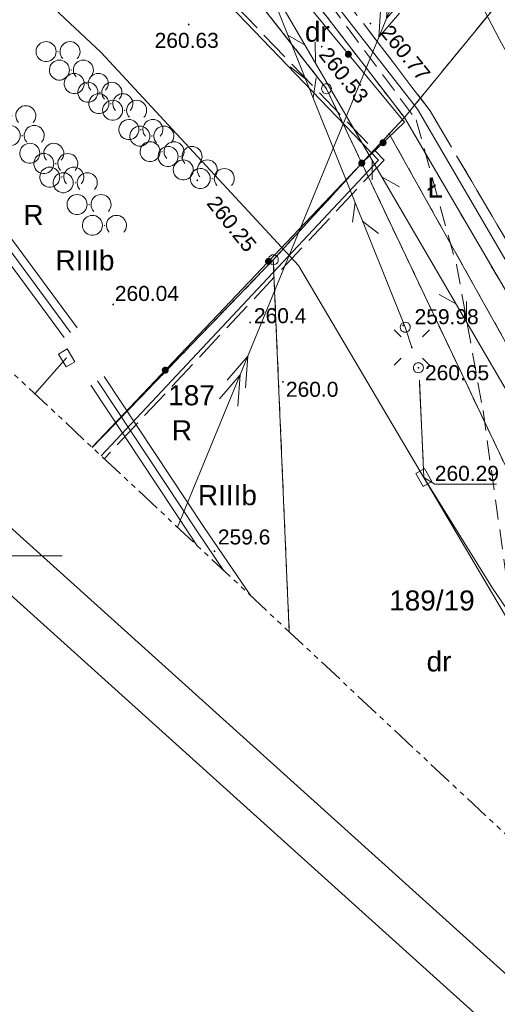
# Model space of a CAD drawing. Header units: metres. Extents: x 7427040 to 7427559, y 5541084 to 5541580.
# Tile 11 of 99: x 7427300 to 7427324, y 5541178 to 5541227. Entities that reach past the tile are written whole.
import ezdxf

# ---------------------------------------------------------------- set-up
doc = ezdxf.new("R2010")
doc.units = ezdxf.units.M
doc.header["$MEASUREMENT"] = 0
for name, pattern in [('( Phantom )', [2.5, 1.25, -0.25, 0.25, -0.25, 0.25, -0.25]), ('PRZER1-1', [1, 0.5, -0.5]), ('PRZER2-1', [1.5, 1, -0.5]), ('PRZER3-1', [2, 1.5, -0.5])]:
    doc.linetypes.add(name, pattern=pattern)
doc.layers.get('0').update_dxf_attribs({"color": 4})
for name, color, linetype, lineweight in [('!_Granica terenu objętego planem', 7, 'Continuous', 0), ('!_Linia rozgraniczająca', 7, 'Continuous', 0), ('GEPPGD', 7, 'Continuous', 13), ('GESDZI', 7, 'Continuous', 13), ('GESDZI_O', 7, 'Continuous', 13), ('GESKKL_O', 82, 'Continuous', 13), ('GESUZY', 96, 'Continuous', 13), ('GESUZY_O', 96, 'Continuous', 13), ('GOSRBG', 7, 'Continuous', 13), ('GSLKOG', 7, 'Continuous', 30), ('GSPWPN', 7, 'Continuous', 13), ('GSPWPN_O', 7, 'Continuous', 13), ('GSPWPS', 7, 'Continuous', 13), ('GSPWPS_O', 7, 'Continuous', 13), ('GSSKOA', 7, 'Continuous', 13), ('GSSKOD', 7, 'Continuous', 13), ('GSSZAD', 7, 'Continuous', 13), ('GULEPR', 1, 'Continuous', 13), ('GULLOB', 7, 'Continuous', 30), ('GULTPR', 30, 'Continuous', 13), ('GULWPR', 5, 'Continuous', 13), ('GUPELA', 7, 'Continuous', 13), ('GUPIKP', 7, 'Continuous', 13), ('GUPPRZ', 7, 'Continuous', 13), ('GUPPRZ_O', 7, 'Continuous', 13), ('Ramka sekcyjna', 224, 'Continuous', 13), ('TABELKA I RAMKA', 4, 'Continuous', 0)]:
    doc.layers.add(name, color=color, linetype=linetype, lineweight=lineweight)
doc.styles.add('Arial', font='arial.ttf')

# ---------------------------------------------------------------- blocks, each defined once
blk = doc.blocks.new('D_GEPPGD1_2')
at = {"lineweight": -2, "extrusion": (0, 0, -1)}
blk.add_hatch(color=0, dxfattribs=at).paths.add_polyline_path([(0, -0.045), (-0.013906, -0.042798), (-0.02645, -0.036406), (-0.036406, -0.02645), (-0.042798, -0.013906), (-0.045, 0), (-0.042798, 0.013906), (-0.036406, 0.02645), (-0.02645, 0.036406), (-0.013906, 0.042798), (0, 0.045), (0.013906, 0.042798), (0.02645, 0.036406), (0.036406, 0.02645), (0.042798, 0.013906), (0.045, 0), (0.042798, -0.013906), (0.036406, -0.02645), (0.02645, -0.036406), (0.013906, -0.042798)])
blk = doc.blocks.new('D_GEPPGD1_1')
at = {"color": 0, "lineweight": -2, "flags": 128}
blk.add_lwpolyline([(0, 0.25), (0.077254, 0.237764), (0.146946, 0.202254), (0.202254, 0.146946), (0.237764, 0.077254), (0.25, 0), (0.237764, -0.077254), (0.202254, -0.146946), (0.146946, -0.202254), (0.077254, -0.237764), (0, -0.25), (-0.077254, -0.237764), (-0.146946, -0.202254), (-0.202254, -0.146946), (-0.237764, -0.077254), (-0.25, 0), (-0.237764, 0.077254), (-0.202254, 0.146946), (-0.146946, 0.202254), (-0.077254, 0.237764), (0, 0.25)], close=True, dxfattribs=at)
blk = doc.blocks.new('D_GUPIKP1_3')
at = {"color": 0, "lineweight": -2, "flags": 128}
blk.add_lwpolyline([(0.375, -0.25), (-0.375, -0.25), (-0.375, 0.25), (0.375, 0.25), (0.375, -0.25)], close=True, dxfattribs=at)
blk = doc.blocks.new('D_GSPWPS1')
at = {"lineweight": -2, "extrusion": (0, 0, -1)}
blk.add_hatch(color=0, dxfattribs=at).paths.add_polyline_path([(0, -0.045), (-0.011647, -0.043467), (-0.0225, -0.038971), (-0.03182, -0.03182), (-0.038971, -0.0225), (-0.043467, -0.011647), (-0.045, 0), (-0.043467, 0.011647), (-0.038971, 0.0225), (-0.03182, 0.03182), (-0.0225, 0.038971), (-0.011647, 0.043467), (0, 0.045), (0.011647, 0.043467), (0.0225, 0.038971), (0.03182, 0.03182), (0.038971, 0.0225), (0.043467, 0.011647), (0.045, 0), (0.043467, -0.011647), (0.038971, -0.0225), (0.03182, -0.03182), (0.0225, -0.038971), (0.011647, -0.043467)])
blk = doc.blocks.new('D_GSPWPN1')
at = {"lineweight": -2, "extrusion": (0, 0, -1)}
blk.add_hatch(color=0, dxfattribs=at).paths.add_polyline_path([(0, -0.045), (-0.011647, -0.043467), (-0.0225, -0.038971), (-0.03182, -0.03182), (-0.038971, -0.0225), (-0.043467, -0.011647), (-0.045, 0), (-0.043467, 0.011647), (-0.038971, 0.0225), (-0.03182, 0.03182), (-0.0225, 0.038971), (-0.011647, 0.043467), (0, 0.045), (0.011647, 0.043467), (0.0225, 0.038971), (0.03182, 0.03182), (0.038971, 0.0225), (0.043467, 0.011647), (0.045, 0), (0.043467, -0.011647), (0.038971, -0.0225), (0.03182, -0.03182), (0.0225, -0.038971), (0.011647, -0.043467)])
blk = doc.blocks.new('D_GUPPRZ1')
at = {"lineweight": -2, "extrusion": (0, 0, -1)}
blk.add_hatch(color=0, dxfattribs=at).paths.add_polyline_path([(0, -0.045), (-0.011647, -0.043467), (-0.0225, -0.038971), (-0.03182, -0.03182), (-0.038971, -0.0225), (-0.043467, -0.011647), (-0.045, 0), (-0.043467, 0.011647), (-0.038971, 0.0225), (-0.03182, 0.03182), (-0.0225, 0.038971), (-0.011647, 0.043467), (0, 0.045), (0.011647, 0.043467), (0.0225, 0.038971), (0.03182, 0.03182), (0.038971, 0.0225), (0.043467, 0.011647), (0.045, 0), (0.043467, -0.011647), (0.038971, -0.0225), (0.03182, -0.03182), (0.0225, -0.038971), (0.011647, -0.043467)])
blk = doc.blocks.new('D_SUTP1')
at = {"color": 0, "lineweight": -2, "flags": 128}
for points in [[(0.9325, 0), (0.0675, 0.5)], [(-0.0675, 0), (-0.9325, -0.5)]]:
    blk.add_lwpolyline(points, dxfattribs=at)
blk = doc.blocks.new('D_KOLO')
at = {"lineweight": -2, "extrusion": (0, 0, -1)}
blk.add_hatch(color=0, dxfattribs=at).paths.add_polyline_path([(0, -0.175), (-0.045293, -0.169037), (-0.0875, -0.151554), (-0.123744, -0.123744), (-0.151554, -0.0875), (-0.169037, -0.045293), (-0.175, 0), (-0.169037, 0.045293), (-0.151554, 0.0875), (-0.123744, 0.123744), (-0.0875, 0.151554), (-0.045293, 0.169037), (0, 0.175), (0.045293, 0.169037), (0.0875, 0.151554), (0.123744, 0.123744), (0.151554, 0.0875), (0.169037, 0.045293), (0.175, 0), (0.169037, -0.045293), (0.151554, -0.0875), (0.123744, -0.123744), (0.0875, -0.151554), (0.045293, -0.169037)])
blk = doc.blocks.new('D_GSLKOG1')
at = {"lineweight": -2, "extrusion": (0, 0, -1)}
blk.add_hatch(color=0, dxfattribs=at).paths.add_polyline_path([(0, -0.175), (-0.045293, -0.169037), (-0.0875, -0.151554), (-0.123744, -0.123744), (-0.151554, -0.0875), (-0.169037, -0.045293), (-0.175, 0), (-0.169037, 0.045293), (-0.151554, 0.0875), (-0.123744, 0.123744), (-0.0875, 0.151554), (-0.045293, 0.169037), (0, 0.175), (0.045293, 0.169037), (0.0875, 0.151554), (0.123744, 0.123744), (0.151554, 0.0875), (0.169037, 0.045293), (0.175, 0), (0.169037, -0.045293), (0.151554, -0.0875), (0.123744, -0.123744), (0.0875, -0.151554), (0.045293, -0.169037)])
blk = doc.blocks.new('D_SUEP2')
at = {"color": 0, "lineweight": -2, "flags": 128}
for points in [[(-1.25, -0.5), (0.25, 0), (-1.25, 0.5)], [(-0.25, -0.5), (1.25, 0), (-0.25, 0.5)]]:
    blk.add_lwpolyline(points, dxfattribs=at)
blk = doc.blocks.new('D_GUPELA2')
at = {"lineweight": -2}
blk.add_hatch(color=0, dxfattribs=at).paths.add_polyline_path([(0.002013, -0.044955), (-0.00982, -0.043916), (-0.020466, -0.040077), (-0.029541, -0.033946), (-0.036867, -0.025804), (-0.04187, -0.01649), (-0.04461, -0.005909), (-0.044532, 0.006476), (-0.041285, 0.017903), (-0.034764, 0.028574), (-0.024479, 0.03776), (-0.013449, 0.042943), (-0.001087, 0.044987), (0.011881, 0.043403), (0.021281, 0.03965), (0.030065, 0.033482), (0.038133, 0.023893), (0.043117, 0.012881), (0.044986, 0.001113), (0.044323, -0.007777), (0.040557, -0.019497), (0.033417, -0.030138), (0.024849, -0.037517), (0.013788, -0.042836)])
at = {"color": 0, "lineweight": -2, "flags": 128}
for points in [[(-0.883883, 0.883883), (-0.53033, 0.53033)], [(0.883883, 0.883883), (0.53033, 0.53033)], [(-0.883883, -0.883883), (-0.53033, -0.53033)], [(0.883883, -0.883883), (0.53033, -0.53033)]]:
    blk.add_lwpolyline(points, dxfattribs=at)
blk = doc.blocks.new('D_GUPELA1')
at = {"color": 0, "lineweight": -2, "flags": 128}
blk.add_lwpolyline([(0, 0.25), (0.064705, 0.241481), (0.125, 0.216506), (0.176777, 0.176777), (0.216506, 0.125), (0.241481, 0.064705), (0.25, 0), (0.241481, -0.064705), (0.216506, -0.125), (0.176777, -0.176777), (0.125, -0.216506), (0.064705, -0.241481), (0, -0.25), (-0.064705, -0.241481), (-0.125, -0.216506), (-0.176777, -0.176777), (-0.216506, -0.125), (-0.241481, -0.064705), (-0.25, 0), (-0.241481, 0.064705), (-0.216506, 0.125), (-0.176777, 0.176777), (-0.125, 0.216506), (-0.064705, 0.241481), (0, 0.25)], close=True, dxfattribs=at)
blk = doc.blocks.new('D_GSSZAD3')
at = {"color": 0, "lineweight": -2, "flags": 128}
blk.add_lwpolyline([(-0.6, 0.5), (-0.513176, 0.492404), (-0.42899, 0.469846), (-0.35, 0.433013), (-0.278606, 0.383022), (-0.216978, 0.321394), (-0.166987, 0.25), (-0.130154, 0.17101), (-0.107596, 0.086824), (-0.1, 0), (-0.107596, -0.086824), (-0.130154, -0.17101), (-0.166987, -0.25), (-0.222125, -0.32743), (-0.290921, -0.393027), (-0.370887, -0.444418), (-0.459134, -0.479746), (-0.552472, -0.497736), (-0.647528, -0.497736), (-0.740866, -0.479746), (-0.829113, -0.444418), (-0.909079, -0.393027), (-0.977875, -0.32743), (-1.033013, -0.25), (-1.0725, -0.163534), (-1.094911, -0.071157), (-1.099434, 0.023791), (-1.085906, 0.117879), (-1.054816, 0.207708), (-1.007288, 0.290028), (-0.94504, 0.361867), (-0.87032, 0.420627), (-0.785831, 0.464184), (-0.694626, 0.490964), (-0.6, 0.5)], close=True, dxfattribs=at)
blk.add_lwpolyline([(0.234697, -0.341399), (0.179845, -0.271053), (0.138367, -0.192079), (0.111581, -0.106992), (0.100342, -0.018499), (0.105007, 0.070582), (0.125427, 0.157417), (0.160952, 0.239242), (0.210451, 0.313452), (0.27235, 0.377684), (0.344678, 0.429896), (0.425132, 0.468424), (0.511152, 0.492043), (0.6, 0.5), (0.688848, 0.492043), (0.774868, 0.468424), (0.855322, 0.429896), (0.92765, 0.377684), (0.989549, 0.313452), (1.039048, 0.239242), (1.074573, 0.157417), (1.094993, 0.070582), (1.099658, -0.018499), (1.088419, -0.106992), (1.061633, -0.192079), (1.020155, -0.271053), (0.965303, -0.341399)], dxfattribs=at)
blk = doc.blocks.new('SIT-G1 BOISKO')
at = {"layer": '!_Granica terenu objętego planem', "color": 16, "linetype": 'PRZER3-1', "lineweight": 13}
blk.add_lwpolyline([(7427223.404, 5541280.844), (7427237.172, 5541294.666), (7427273.595, 5541264.199), (7427293.187, 5541246.2), (7427318.595, 5541219.771), (7427304.61, 5541204.848)], dxfattribs=at)
at = {"layer": '!_Linia rozgraniczająca', "color": 216, "linetype": 'Continuous', "lineweight": 13, "flags": 128}
blk.add_lwpolyline([(7427223.546, 5541280.703), (7427237.185, 5541294.395), (7427273.463, 5541264.048), (7427293.047, 5541246.057), (7427318.319, 5541219.769), (7427304.464, 5541204.985)], dxfattribs=at)
at = {"layer": 'GESDZI', "color": 252, "linetype": 'Continuous', "lineweight": 13, "flags": 128}
for points in [[(7427230.33, 5541315.24), (7427241.97, 5541307.49), (7427247.55, 5541303.23), (7427281.57, 5541272.99), (7427305.53, 5541250.41), (7427320.15, 5541236.27), (7427324.78, 5541228.21), (7427319.61, 5541221.9), (7427311.88, 5541231.94), (7427301.75, 5541241.17), (7427284.57, 5541256.88), (7427256.27, 5541282.47), (7427240.42, 5541296.03), (7427236.08, 5541299.6), (7427224.16, 5541309.39)], [(7427224.326, 5541279.982), (7427240.42, 5541296.03), (7427256.27, 5541282.47), (7427284.57, 5541256.88), (7427301.75, 5541241.17), (7427315.72, 5541223.34), (7427317.48, 5541219.62), (7427313.06, 5541214.79), (7427304.01, 5541205.409)], [(7427338.401, 5541187.351), (7427334.8, 5541194.17), (7427324.71, 5541213.18), (7427319.61, 5541221.9), (7427324.78, 5541228.21), (7427335.43, 5541208.11), (7427343.296, 5541192.599)], [(7427337.828, 5541186.738), (7427335.09, 5541192), (7427318.85, 5541221.09), (7427319.61, 5541221.9), (7427324.71, 5541213.18), (7427334.8, 5541194.17), (7427338.401, 5541187.351)], [(7427334.684, 5541183.368), (7427317.48, 5541219.62), (7427318.85, 5541221.09), (7427335.09, 5541192), (7427337.828, 5541186.738)], [(7427313.853, 5541196.198), (7427313.06, 5541214.79), (7427317.48, 5541219.62), (7427334.684, 5541183.368)], [(7427304.01, 5541205.409), (7427313.06, 5541214.79), (7427313.853, 5541196.198)]]:
    blk.add_lwpolyline(points, dxfattribs=at)
blk.add_lwpolyline([(7427319.61, 5541221.9), (7427318.85, 5541221.09), (7427317.48, 5541219.62), (7427315.72, 5541223.34), (7427301.75, 5541241.17), (7427311.88, 5541231.94), (7427319.61, 5541221.9)], close=True, dxfattribs=at)
at = {"layer": 'GESUZY', "color": 96, "linetype": 'PRZER1-1', "lineweight": 13}
for points in [[(7427230.33, 5541315.24), (7427241.97, 5541307.49), (7427247.55, 5541303.23), (7427273.39, 5541280.26), (7427281.57, 5541272.99), (7427305.53, 5541250.41), (7427320.15, 5541236.27), (7427324.78, 5541228.21), (7427319.61, 5541221.9), (7427311.88, 5541231.94), (7427301.75, 5541241.17), (7427297.26, 5541245.27), (7427284.57, 5541256.88), (7427256.27, 5541282.47), (7427240.42, 5541296.03), (7427236.08, 5541299.6), (7427224.16, 5541309.39)], [(7427287.013, 5541221.316), (7427303.91, 5541238.41), (7427315.72, 5541223.34), (7427317.48, 5541219.62), (7427313.06, 5541214.79), (7427304.01, 5541205.409)], [(7427338.401, 5541187.351), (7427334.8, 5541194.17), (7427324.71, 5541213.18), (7427319.61, 5541221.9), (7427324.78, 5541228.21), (7427335.43, 5541208.11), (7427343.296, 5541192.599)], [(7427337.828, 5541186.738), (7427335.09, 5541192), (7427318.85, 5541221.09), (7427319.61, 5541221.9), (7427324.71, 5541213.18), (7427334.8, 5541194.17), (7427338.401, 5541187.351)], [(7427334.684, 5541183.368), (7427317.48, 5541219.62), (7427318.85, 5541221.09), (7427335.09, 5541192), (7427337.828, 5541186.738)], [(7427313.853, 5541196.198), (7427313.06, 5541214.79), (7427317.48, 5541219.62), (7427334.684, 5541183.368)], [(7427304.01, 5541205.409), (7427313.06, 5541214.79), (7427313.853, 5541196.198)]]:
    blk.add_lwpolyline(points, dxfattribs=at)
blk.add_lwpolyline([(7427301.75, 5541241.17), (7427311.88, 5541231.94), (7427319.61, 5541221.9), (7427318.85, 5541221.09), (7427317.48, 5541219.62), (7427315.72, 5541223.34), (7427303.91, 5541238.41), (7427301.75, 5541241.17)], close=True, dxfattribs=at)
at = {"layer": 'GOSRBG', "color": 252, "linetype": '( Phantom )', "lineweight": 13, "flags": 128}
blk.add_lwpolyline([(7427455.093, 5541312.435), (7427244.198, 5541498.57), (7427125.239, 5541372.711), (7427331.365, 5541179.81), (7427455.093, 5541312.435)], close=True, dxfattribs=at)
at = {"layer": 'GSLKOG', "color": 252, "linetype": 'Continuous', "lineweight": 13, "flags": 128}
for points in [[(7427261.52, 5541277.52), (7427265.85, 5541273.58), (7427268.6, 5541271.18), (7427275.39, 5541264.96), (7427281.2, 5541259.69), (7427288.16, 5541253.5), (7427297.26, 5541245.27), (7427298.12, 5541244.46), (7427300.45, 5541242.24), (7427301.25, 5541241.48), (7427312.87, 5541229.8), (7427314.01, 5541228.46), (7427319.61, 5541221.66), (7427317.48, 5541219.62)], [(7427304.002, 5541205.416), (7427317.48, 5541219.62)]]:
    blk.add_lwpolyline(points, dxfattribs=at)
at = {"layer": 'GSSKOA', "color": 252, "linetype": 'PRZER3-1', "lineweight": 13}
blk.add_lwpolyline([(7427328.66, 5541207.53), (7427325.01, 5541215.25), (7427320.9, 5541222.23), (7427312.78, 5541232.86), (7427302.84, 5541243.14), (7427302.14, 5541243.84), (7427293.24, 5541252.13), (7427282.63, 5541261.81), (7427270.86, 5541272.19), (7427264.75, 5541277.61), (7427256.78, 5541284.37), (7427248.05, 5541291.73), (7427241.19, 5541297.08), (7427228.09, 5541307), (7427209.62, 5541321.59)], dxfattribs=at)
at = {"layer": 'GSSKOD', "color": 252, "linetype": 'PRZER2-1', "lineweight": 13}
blk.add_lwpolyline([(7427325.7, 5541191.81), (7427327.51, 5541191.61), (7427328.66, 5541207.53), (7427325.01, 5541215.25), (7427320.9, 5541222.23), (7427312.78, 5541232.86), (7427302.84, 5541243.14), (7427302.46, 5541242.69), (7427312.25, 5541232.48), (7427320.19, 5541221.79), (7427322.21, 5541214.55), (7427323.54, 5541207.25), (7427325.7, 5541191.81)], close=True, dxfattribs=at)
at = {"layer": 'GSSZAD', "color": 252, "linetype": 'PRZER2-1', "lineweight": 13}
for points in [[(7427302.3, 5541225.2), (7427302.29, 5541225.18), (7427302.31, 5541225.18), (7427302.3, 5541225.2)], [(7427302.97, 5541224.28), (7427302.96, 5541224.26), (7427302.98, 5541224.26), (7427302.97, 5541224.28)], [(7427303.71, 5541223.61), (7427303.7, 5541223.59), (7427303.72, 5541223.59), (7427303.71, 5541223.61)], [(7427304.39, 5541223.17), (7427304.38, 5541223.15), (7427304.4, 5541223.15), (7427304.39, 5541223.17)], [(7427304.94, 5541222.6), (7427304.93, 5541222.58), (7427304.95, 5541222.58), (7427304.94, 5541222.6)], [(7427305.63, 5541222.27), (7427305.62, 5541222.25), (7427305.64, 5541222.25), (7427305.63, 5541222.27)], [(7427306.44, 5541221.31), (7427306.43, 5541221.29), (7427306.45, 5541221.29), (7427306.44, 5541221.31)], [(7427300.51, 5541221.01), (7427300.5, 5541220.99), (7427300.52, 5541220.99), (7427300.51, 5541221.01)], [(7427306.99, 5541220.98), (7427306.98, 5541220.96), (7427307, 5541220.96), (7427306.99, 5541220.98)], [(7427301.49, 5541220.12), (7427301.48, 5541220.1), (7427301.5, 5541220.1), (7427301.49, 5541220.12)], [(7427307.5, 5541220.2), (7427307.49, 5541220.18), (7427307.51, 5541220.18), (7427307.5, 5541220.2)], [(7427302.19, 5541219.61), (7427302.18, 5541219.59), (7427302.2, 5541219.59), (7427302.19, 5541219.61)], [(7427308.4, 5541219.96), (7427308.39, 5541219.94), (7427308.41, 5541219.94), (7427308.4, 5541219.96)], [(7427309.16, 5541219.29), (7427309.15, 5541219.27), (7427309.17, 5541219.27), (7427309.16, 5541219.29)], [(7427302.49, 5541218.93), (7427302.48, 5541218.91), (7427302.5, 5541218.91), (7427302.49, 5541218.93)], [(7427303.16, 5541218.65), (7427303.15, 5541218.63), (7427303.17, 5541218.63), (7427303.16, 5541218.65)], [(7427310.01, 5541218.86), (7427310, 5541218.84), (7427310.02, 5541218.84), (7427310.01, 5541218.86)], [(7427303.85, 5541217.56), (7427303.84, 5541217.54), (7427303.86, 5541217.54), (7427303.85, 5541217.56)], [(7427304.62, 5541216.52), (7427304.61, 5541216.5), (7427304.63, 5541216.5), (7427304.62, 5541216.52)]]:
    blk.add_lwpolyline(points, close=True, dxfattribs=at)
at = {"layer": 'GULEPR', "color": 1, "linetype": 'Continuous', "lineweight": 13, "flags": 128}
for points in [[(7427232.953, 5541271.907), (7427324.98, 5541243.79), (7427325.64, 5541243.73), (7427308.272, 5541201.421)], [(7427301.148, 5541208.088), (7427302.73, 5541209.88)]]:
    blk.add_lwpolyline(points, dxfattribs=at)
at = {"layer": 'GULLOB', "color": 252, "linetype": 'Continuous', "lineweight": 13, "flags": 128}
for points in [[(7427233.85, 5541311.06), (7427228.99, 5541305.78), (7427236.17, 5541300.13), (7427240.75, 5541296.94), (7427256.84, 5541283.09), (7427262.64, 5541277.9), (7427267.92, 5541273.12), (7427281.73, 5541260.56), (7427292.93, 5541250.77), (7427300.04, 5541244.78), (7427304.6, 5541240.74), (7427310.96, 5541234.28), (7427320.26, 5541222.32), (7427325.15, 5541213.96), (7427326.53, 5541211.31), (7427327.22, 5541211.34), (7427330.96, 5541213.08), (7427338.7, 5541215.98)], [(7427169.735, 5541342.305), (7427185.6, 5541323.21), (7427203.9, 5541307.69), (7427224.49, 5541290.58), (7427225.37, 5541289.9), (7427226.14, 5541289.31), (7427233.44, 5541282.9), (7427256.67, 5541264.04), (7427270.69, 5541252), (7427281.09, 5541242.14), (7427292.32, 5541226.1), (7427295.99, 5541220.55), (7427302.93, 5541211.15)], [(7427310.593, 5541199.249), (7427309.27, 5541201.19), (7427304.28, 5541208.74)], [(7427320.541, 5541204.761), (7427320.368, 5541208.596)], [(7427334.375, 5541183.036), (7427333.68, 5541184.08), (7427330.68, 5541188.51), (7427327.96, 5541192.6), (7427324.02, 5541198.38), (7427320.964, 5541203.292)]]:
    blk.add_lwpolyline(points, dxfattribs=at)
at = {"layer": 'GULTPR', "color": 30, "linetype": 'Continuous', "lineweight": 13, "flags": 128}
for points in [[(7427147.925, 5541396.714), (7427160.79, 5541380.08), (7427172.77, 5541365.73), (7427189.7, 5541344.59), (7427199.87, 5541334.94), (7427213.89, 5541323.55), (7427227.66, 5541313.41), (7427237.41, 5541307.29), (7427244.89, 5541301.8), (7427255.3, 5541292.78), (7427280.97, 5541270.3), (7427294.36, 5541257.17), (7427307.47, 5541246.36), (7427319.95, 5541234.27), (7427324.38, 5541225.76), (7427330.33, 5541215.04), (7427332.71, 5541211.01), (7427342.288, 5541191.518)], [(7427233.85, 5541311.06), (7427228.99, 5541305.78), (7427236.17, 5541300.13), (7427240.75, 5541296.94), (7427256.84, 5541283.09), (7427262.64, 5541277.9), (7427267.92, 5541273.12), (7427281.73, 5541260.56), (7427292.93, 5541250.77), (7427300.04, 5541244.78), (7427304.6, 5541240.74), (7427310.96, 5541234.28), (7427320.26, 5541222.32), (7427325.15, 5541213.96), (7427326.53, 5541211.31), (7427327.22, 5541211.34), (7427330.96, 5541213.08), (7427338.7, 5541215.98), (7427343.75, 5541207.15), (7427345.65, 5541207.03), (7427352.28, 5541206.28), (7427353.5, 5541206.33), (7427355.904, 5541206.113)], [(7427138.991, 5541387.261), (7427150.53, 5541372.9), (7427155.73, 5541366.13), (7427162.09, 5541358.32), (7427176.98, 5541342.6), (7427191.6, 5541326.99), (7427203.91, 5541316.59), (7427217.91, 5541304.45), (7427233.53, 5541291.77), (7427239.55, 5541285.78), (7427268.11, 5541261.04), (7427295.3, 5541233.72), (7427304.46, 5541225.14), (7427314.32, 5541214.51), (7427329.59, 5541188.64), (7427333.274, 5541181.856)], [(7427312.56, 5541229.12), (7427335.71, 5541189.41)], [(7427319.98, 5541210.405), (7427319.65, 5541211.42), (7427312.56, 5541229.12)], [(7427320.36, 5541208.77), (7427320.58, 5541203.91), (7427324.02, 5541198.38), (7427327.96, 5541192.6), (7427330.68, 5541188.51), (7427333.68, 5541184.08), (7427334.375, 5541183.036)]]:
    blk.add_lwpolyline(points, dxfattribs=at)
at = {"layer": 'GULWPR', "color": 5, "linetype": 'Continuous', "lineweight": 13, "flags": 128}
for points in [[(7427226.404, 5541289.611), (7427233.698, 5541283.206), (7427256.926, 5541264.347), (7427270.958, 5541252.297), (7427281.395, 5541242.402), (7427292.651, 5541226.325), (7427296.318, 5541220.779), (7427303.252, 5541211.388)], [(7427225.876, 5541289.009), (7427233.182, 5541282.594), (7427256.414, 5541263.733), (7427270.422, 5541251.703), (7427280.785, 5541241.878), (7427291.989, 5541225.875), (7427295.662, 5541220.321), (7427302.608, 5541210.912)], [(7427304.614, 5541208.961), (7427309.602, 5541201.413), (7427311.929, 5541197.999)], [(7427303.946, 5541208.519), (7427308.938, 5541200.967), (7427309.256, 5541200.499)]]:
    blk.add_lwpolyline(points, dxfattribs=at)
at = {"layer": 'GUPPRZ_O', "color": 30, "linetype": 'Continuous', "lineweight": 13, "flags": 128}
blk.add_lwpolyline([(7427320.58, 5541203.91), (7427321.13, 5541203.567), (7427324.21, 5541203.567)], dxfattribs=at)
at = {"layer": 'Ramka sekcyjna', "color": 252, "linetype": 'Continuous', "lineweight": 13, "flags": 128}
blk.add_lwpolyline([(7427302.5, 5541200), (7427297.5, 5541200)], dxfattribs=at)
at = {"layer": 'GEPPGD', "color": 7, "linetype": 'Continuous', "lineweight": 13}
for name, p in [('D_GEPPGD1_1', (7427315.72, 5541223.34)), ('D_GEPPGD1_2', (7427319.61, 5541221.9)), ('D_GEPPGD1_2', (7427318.85, 5541221.09)), ('D_GEPPGD1_2', (7427317.48, 5541219.62)), ('D_GEPPGD1_1', (7427313.06, 5541214.79))]:
    blk.add_blockref(name, p, dxfattribs=at)
at = {"layer": 'GSLKOG', "color": 7, "linetype": 'Continuous', "lineweight": 13}
for name, p, rotation in [('D_KOLO', (7427316.81, 5541225.06), 309.4724598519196), ('D_KOLO', (7427316.81, 5541225.06), 309.4724598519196), ('D_KOLO', (7427318.545, 5541220.64), 223.7635923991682), ('D_KOLO', (7427318.545, 5541220.64), 223.7635923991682), ('D_GSLKOG1', (7427317.48, 5541219.62), 46.50236936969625), ('D_GSLKOG1', (7427317.48, 5541219.62), 223.7635923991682), ('D_KOLO', (7427312.821, 5541214.71), 46.50236936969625), ('D_KOLO', (7427312.821, 5541214.71), 46.50236936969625), ('D_KOLO', (7427307.659, 5541209.27), 46.50236936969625), ('D_KOLO', (7427307.659, 5541209.27), 46.50236936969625)]:
    blk.add_blockref(name, p, dxfattribs=dict(at, rotation=rotation))
at = {"layer": 'GSPWPN', "color": 7, "linetype": 'Continuous', "lineweight": 13}
for p in [(7427311.9, 5541211.65), (7427313.54, 5541208.69), (7427310.12, 5541200.22)]:
    blk.add_blockref('D_GSPWPN1', p, dxfattribs=at)
at = {"layer": 'GSPWPS', "color": 7, "linetype": 'Continuous', "lineweight": 13}
for p in [(7427308.83, 5541226.55), (7427317.91, 5541226.6), (7427315.48, 5541225.44), (7427309.26, 5541218.76), (7427305.06, 5541212.56), (7427319.55, 5541211.51), (7427320.31, 5541209.39)]:
    blk.add_blockref('D_GSPWPS1', p, dxfattribs=at)
at = {"layer": 'GSSZAD', "color": 7, "linetype": 'Continuous', "lineweight": 13}
for p in [(7427302.3, 5541225.19), (7427302.97, 5541224.27), (7427303.71, 5541223.6), (7427304.39, 5541223.16), (7427304.94, 5541222.59), (7427305.63, 5541222.26), (7427300.09, 5541221.99), (7427306.44, 5541221.3), (7427300.51, 5541221), (7427306.99, 5541220.97), (7427301.49, 5541220.11), (7427307.5, 5541220.19), (7427302.19, 5541219.6), (7427308.4, 5541219.95), (7427309.16, 5541219.28), (7427302.49, 5541218.92), (7427303.16, 5541218.64), (7427310.01, 5541218.85), (7427303.85, 5541217.55), (7427304.62, 5541216.51)]:
    blk.add_blockref('D_GSSZAD3', p, dxfattribs=at)
at = {"layer": 'GULEPR', "color": 1, "linetype": 'Continuous', "lineweight": 13}
for p, rotation in [((7427318.804, 5541227.078), 247.6813602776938), ((7427311.306, 5541208.812), 67.68136027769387)]:
    blk.add_blockref('D_SUEP2', p, dxfattribs=dict(at, rotation=rotation))
at = {"layer": 'GULTPR', "color": 30, "linetype": 'Continuous', "lineweight": 13}
for p, rotation in [((7427314.692, 5541225.463), 300.2411838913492), ((7427314.711, 5541223.751), 291.8293096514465), ((7427318.469, 5541218.984), 120.2411838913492), ((7427317.499, 5541216.789), 111.8293096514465), ((7427322.246, 5541212.505), 300.2411838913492)]:
    blk.add_blockref('D_SUTP1', p, dxfattribs=dict(at, rotation=rotation))
at = {"layer": 'GUPELA', "color": 7, "linetype": 'Continuous', "lineweight": 13}
for name, p in [('D_GUPELA2', (7427319.98, 5541210.405)), ('D_GUPELA1', (7427319.65, 5541211.42)), ('D_GUPELA1', (7427320.31, 5541209.39))]:
    blk.add_blockref(name, p, dxfattribs=at)
at = {"layer": 'GUPIKP', "color": 1, "linetype": 'Continuous', "lineweight": 13, "rotation": 120.6687234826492}
blk.add_blockref('D_GUPIKP1_3', (7427302.73, 5541209.88), dxfattribs=at)
at = {"layer": 'GUPIKP', "color": 30, "linetype": 'Continuous', "lineweight": 13, "rotation": 299.8863166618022}
blk.add_blockref('D_GUPIKP1_3', (7427320.58, 5541203.91), dxfattribs=at)
at = {"layer": 'GUPPRZ', "color": 30, "linetype": 'Continuous', "lineweight": 13}
blk.add_blockref('D_GUPPRZ1', (7427320.58, 5541203.91), dxfattribs=at)
at = {"layer": 'GESDZI_O', "color": 252, "linetype": 'Continuous', "lineweight": 13, "style": 'Arial'}
for s, p in [('187', (7427307.808, 5541207.516)), ('189/19', (7427318.85, 5541197.262))]:
    blk.add_text(s, height=1, dxfattribs=at).set_placement(p)
at = {"layer": 'GESKKL_O', "color": 82, "linetype": 'Continuous', "lineweight": 13, "style": 'Arial'}
for p in [(7427302.171, 5541214.26), (7427309.291, 5541202.524)]:
    blk.add_text('RIIIb', height=1, dxfattribs=at).set_placement(p)
at = {"layer": 'GESUZY_O', "color": 96, "linetype": 'Continuous', "lineweight": 13, "style": 'Arial'}
for s, p in [('dr', (7427314.64, 5541225.69)), ('Ł', (7427320.76, 5541217.9)), ('R', (7427300.568, 5541216.533)), ('R', (7427307.988, 5541205.766)), ('dr', (7427320.719, 5541194.215))]:
    blk.add_text(s, height=1, dxfattribs=at).set_placement(p)
at = {"layer": 'GSPWPN_O', "color": 252, "linetype": 'Continuous', "lineweight": 13, "style": 'Arial'}
for s, p in [('260.4', (7427312.09, 5541211.62)), ('260.0', (7427313.69, 5541207.94)), ('259.6', (7427310.29, 5541200.56))]:
    blk.add_text(s, height=0.75, dxfattribs=at).set_placement(p)
at = {"layer": 'GSPWPS_O', "color": 252, "linetype": 'Continuous', "lineweight": 13, "style": 'Arial'}
for s, rotation, p in [('260.77', 308.8406, (7427318.37, 5541226.14)), ('260.53', 308.7255, (7427315.29, 5541225.03)), ('260.25', 308.7458, (7427309.69, 5541217.6))]:
    blk.add_text(s, height=0.75, rotation=rotation, dxfattribs=at).set_placement(p)
for s, p in [('260.63', (7427307.13, 5541225.38)), ('260.04', (7427305.14, 5541212.73)), ('259.98', (7427320.12, 5541211.57)), ('260.65', (7427320.64, 5541208.77))]:
    blk.add_text(s, height=0.75, dxfattribs=at).set_placement(p)
at = {"layer": 'GUPPRZ_O', "color": 30, "linetype": 'Continuous', "lineweight": 13, "style": 'Arial'}
blk.add_text('260.29', height=0.75, dxfattribs=at).set_placement((7427321.13, 5541203.74))

msp = doc.modelspace()

# ---------------------------------------------------------------- linework, layer by layer
at = {"layer": 'TABELKA I RAMKA', "color": 7, "ltscale": 0.046875, "flags": 128}
for points in [[(7427172.645, 5541580.08), (7427558.843, 5541231.869), (7427425.92, 5541084.445), (7427039.722, 5541432.657), (7427172.645, 5541580.08)], [(7427183.968, 5541566.505), (7427555.312, 5541231.686), (7427425.737, 5541087.976), (7427054.393, 5541422.795), (7427183.968, 5541566.505)]]:
    msp.add_lwpolyline(points, close=True, dxfattribs=at)

# ---------------------------------------------------------------- block references
at = {"color": 7, "linetype": 'Continuous', "lineweight": 0}
msp.add_blockref('SIT-G1 BOISKO', (0, 0), dxfattribs=at)

doc.saveas('drawing.dxf')
